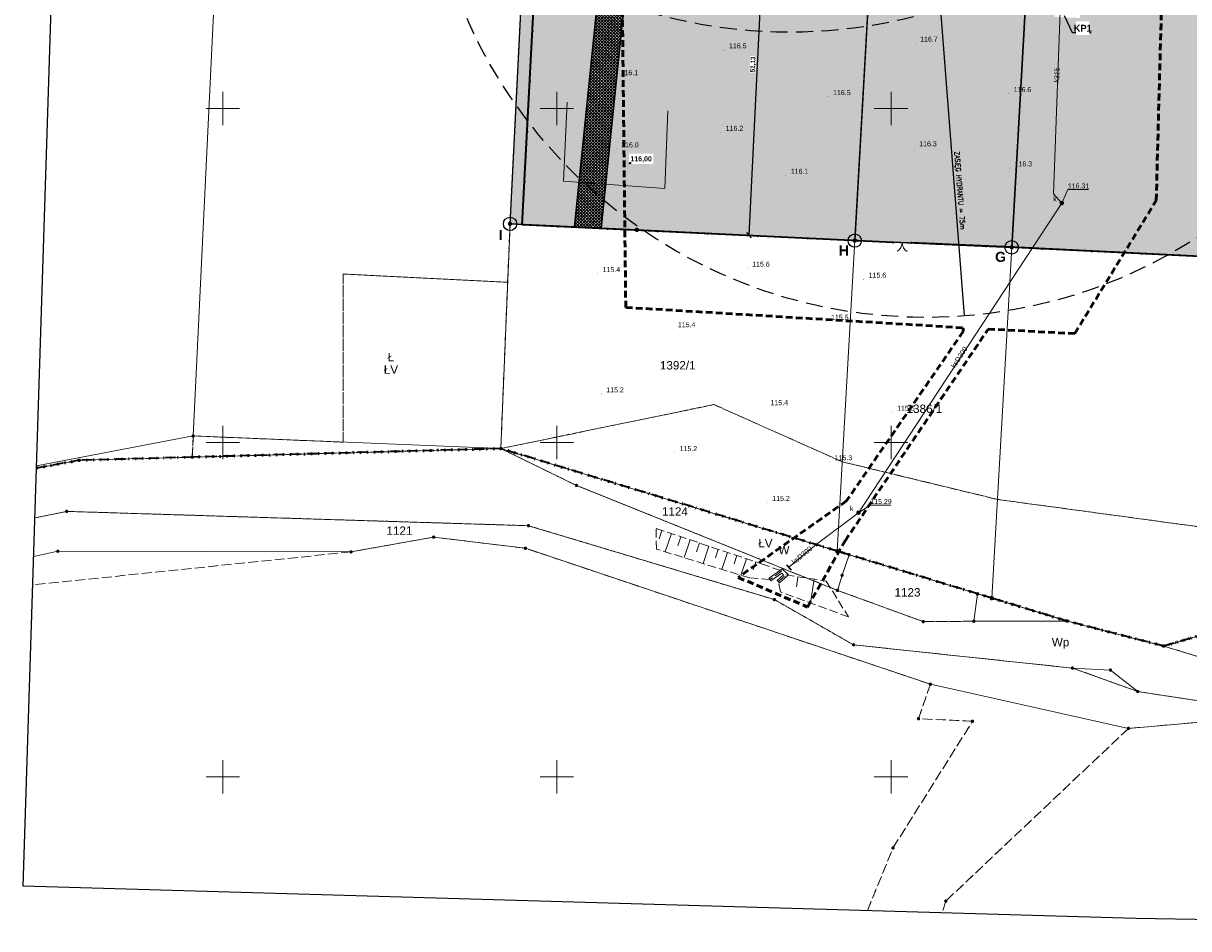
# Model space of a CAD drawing. Header units: millimetres. Extents: x -62780 to 1772512, y -757464 to -52755.
# Tile 37 of 65: x 1692019 to 1692194, y -495989 to -495854. Entities that reach past the tile are written whole.
import ezdxf
from ezdxf.enums import TextEntityAlignment as Align

# ---------------------------------------------------------------- set-up
doc = ezdxf.new("R2010")
doc.units = ezdxf.units.MM
for name, pattern in [('DASHED', [19.05, 12.7, -6.35]), ('KROPK2', [1, 0.05, -0.95]), ('PRZER1-1', [1, 0.5, -0.5]), ('PRZER2-1', [1.5, 1, -0.5]), ('PRZER2_5-1', [1.75, 1.25, -0.5]), ('PRZER3-1', [2, 1.5, -0.5]), ('PRZER3-2', [2.5, 1.5, -1])]:
    doc.linetypes.add(name, pattern=pattern)
for name, color, linetype in [('AAA Cienka linia', 11, 'Continuous'), ('AAA Opis', 2, 'Continuous'), ('AAA Przerywana', 8, 'DASHED'), ('AAA Widok', 2, 'Continuous')]:
    doc.layers.add(name, color=color, linetype=linetype)
for name, color, linetype, lineweight, true_color in [('BUBZ02', 7, 'Continuous', 18, 0x0a0909), ('BUIB02_01', 7, 'Continuous', 18, 0x0a0909), ('EGBA01', 7, 'Continuous', 50, 0x008000), ('EGBD03', 7, 'Continuous', 18, 0x008000), ('EGBD03_O', 7, 'Continuous', 18, 0x008000), ('EGBK02', 7, 'Continuous', 18, 0x008000), ('EGBK02_O', 7, 'Continuous', 18, 0x008000), ('EGBO02', 7, 'Continuous', 35, 0x008000), ('EGBP04', 7, 'Continuous', 18, 0x008000), ('EGBU01', 7, 'Continuous', 18, 0x008000), ('EGBU01_O', 7, 'Continuous', 18, 0x008000), ('GSLINN', 7, 'Continuous', 18, 0x0a0909), ('KTOK02', 7, 'Continuous', 18, 0x0a0909), ('KTOK05_01', 7, 'Continuous', 35, 0x0a0909), ('RTPW01', 7, 'Continuous', 13, 0x0a0909), ('RTPW01_O', 7, 'Continuous', 13, 0x0a0909), ('SUPK05', 7, 'Continuous', 18, 0x803300), ('SUPK05_O', 7, 'Continuous', 18, 0x803300), ('SUPK06', 7, 'Continuous', 18, 0x803300), ('SUPK06_O', 7, 'Continuous', 18, 0x803300), ('SUPS01_05', 7, 'Continuous', 5, 0x803300), ('SUPS01_05_O', 7, 'Continuous', 5, 0x803300), ('SUUS15', 5, 'Continuous', 18, 0x0000ff), ('SUUS15_O', 5, 'Continuous', 18, 0x0000ff), ('SUUS23', 7, 'Continuous', 35, 0x0a0909)]:
    doc.layers.add(name, color=color, linetype=linetype, lineweight=lineweight, true_color=true_color)
doc.layers.add('Ramka sekcyjna', color=7, linetype='Continuous', lineweight=18)
doc.layers.add('zakres', color=250, linetype='PRZER2-1', lineweight=50)
doc.styles.add('Arial', font='arial.ttf')
doc.styles.add('Arial B', font='arialbd.ttf')
doc.styles.get("Standard").update_dxf_attribs({"font": 'simplex.shx', "width": 0.8})
doc.dimstyles.new('1 do 5', dxfattribs={"dimscale": 0.5, "dimtxt": 2.25, "dimasz": 2.5, "dimexe": 1.25, "dimexo": 0.625, "dimtad": 1, "dimdec": 1, "dimrnd": 0.5, "dimtxsty": 'Standard', "dimblk": 'OBLIQUE', "dimcen": 2.5, "dimclrd": 256, "dimclre": 256, "dimclrt": 2, "dimadec": 0, "dimazin": 0, "dimtfac": 1, "dimtdec": 1, "dimtmove": 0, "dimatfit": 3, "dimldrblk": 'OBLIQUE', "dimfxl": 1, "dimfxlon": 1, "dimlwd": -1, "dimlwe": -1, "dimarcsym": 0})
pattern_1 = [(10.2983164, (1765983.03013, -514020.02638), (0.2094918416, 0.4425997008), [0, -0.38608, 0, -0.4318, 0, -0.41275]), (340.2983164, (1765983.0301, -514020.0264), (0.727485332, 0.4320584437), [0, -0.20828, 0, -0.34798, 0, -0.13335]), (300.2983164, (1765982.75226, -514019.88356), (0.7041679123, -0.360303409), [0, -0.127, 0, -0.4572, 0, -0.5969]), (290.2983164, (1765982.75226, -514019.88356), (0.7810157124, -0.1507660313), [0, -0.0635, 0, -0.29972, 0, -0.3429])]

# ---------------------------------------------------------------- blocks, each defined once
blk = doc.blocks.new('GSLIMS2')
at = {"color": 0}
blk.add_lwpolyline([(0, 0.25), (0, -0.25)], dxfattribs=at)
blk = doc.blocks.new('GSLKBR1')
at = {"color": 0}
for points in [[(1.299038, 0.75), (1.06066, 0.43934), (0.75, 0.200962), (0.388229, 0.051111), (0, 0)], [(0, 0), (0.388229, -0.051111), (0.75, -0.200962), (1.06066, -0.43934), (1.299038, -0.75)]]:
    blk.add_lwpolyline(points, dxfattribs=at)
blk = doc.blocks.new('GSLKOG2')
blk.add_hatch(color=0).paths.add_polyline_path([(-0.175, 0), (-0.169037, -0.045293), (-0.151554, -0.0875), (-0.123744, -0.123744), (-0.0875, -0.151554), (-0.045293, -0.169037), (0, -0.175), (0.045293, -0.169037), (0.0875, -0.151554), (0.123744, -0.123744), (0.151554, -0.0875), (0.169037, -0.045293), (0.175, 0), (0.169037, 0.045293), (0.151554, 0.0875), (0.123744, 0.123744), (0.0875, 0.151554), (0.045293, 0.169037), (0, 0.175), (-0.045293, 0.169037), (-0.0875, 0.151554), (-0.123744, 0.123744), (-0.151554, 0.0875), (-0.169037, 0.045293)])
blk = doc.blocks.new('GSLKOG1')
blk.add_hatch(color=0).paths.add_polyline_path([(-0.175, 0), (-0.169037, -0.045293), (-0.151554, -0.0875), (-0.123744, -0.123744), (-0.0875, -0.151554), (-0.045293, -0.169037), (0, -0.175), (0.045293, -0.169037), (0.0875, -0.151554), (0.123744, -0.123744), (0.151554, -0.0875), (0.169037, -0.045293), (0.175, 0), (0.169037, 0.045293), (0.151554, 0.0875), (0.123744, 0.123744), (0.0875, 0.151554), (0.045293, 0.169037), (0, 0.175), (-0.045293, 0.169037), (-0.0875, 0.151554), (-0.123744, 0.123744), (-0.151554, 0.0875), (-0.169037, 0.045293)])
blk = doc.blocks.new('GSPWPN1')
blk.add_hatch(color=0).paths.add_polyline_path([(-0.045, 0), (-0.043467, -0.011647), (-0.038971, -0.0225), (-0.03182, -0.03182), (-0.0225, -0.038971), (-0.011647, -0.043467), (0, -0.045), (0.011647, -0.043467), (0.0225, -0.038971), (0.03182, -0.03182), (0.038971, -0.0225), (0.043467, -0.011647), (0.045, 0), (0.043467, 0.011647), (0.038971, 0.0225), (0.03182, 0.03182), (0.0225, 0.038971), (0.011647, 0.043467), (0, 0.045), (-0.011647, 0.043467), (-0.0225, 0.038971), (-0.03182, 0.03182), (-0.038971, 0.0225), (-0.043467, 0.011647)])
blk = doc.blocks.new('GUPKSH1')
blk.add_hatch(color=0).paths.add_polyline_path([(-0.045, 0), (-0.043467, -0.011647), (-0.038971, -0.0225), (-0.03182, -0.03182), (-0.0225, -0.038971), (-0.011647, -0.043467), (0, -0.045), (0.011647, -0.043467), (0.0225, -0.038971), (0.03182, -0.03182), (0.038971, -0.0225), (0.043467, -0.011647), (0.045, 0), (0.043467, 0.011647), (0.038971, 0.0225), (0.03182, 0.03182), (0.0225, 0.038971), (0.011647, 0.043467), (0, 0.045), (-0.011647, 0.043467), (-0.0225, 0.038971), (-0.03182, 0.03182), (-0.038971, 0.0225), (-0.043467, 0.011647)])
blk = doc.blocks.new('GUPKSD1_1')
at = {"true_color": 0xffffff}
blk.add_hatch(color=7, dxfattribs=at).paths.add_polyline_path([(-0.25, 0), (-0.241481, -0.064705), (-0.216506, -0.125), (-0.176777, -0.176777), (-0.125, -0.216506), (-0.064705, -0.241481), (0, -0.25), (0.064705, -0.241481), (0.125, -0.216506), (0.176777, -0.176777), (0.216506, -0.125), (0.241481, -0.064705), (0.25, 0), (0.241481, 0.064705), (0.216506, 0.125), (0.176777, 0.176777), (0.125, 0.216506), (0.064705, 0.241481), (0, 0.25), (-0.064705, 0.241481), (-0.125, 0.216506), (-0.176777, 0.176777), (-0.216506, 0.125), (-0.241481, 0.064705)])
at = {"color": 0}
blk.add_lwpolyline([(0, 0.25), (0.064705, 0.241481), (0.125, 0.216506), (0.176777, 0.176777), (0.216506, 0.125), (0.241481, 0.064705), (0.25, 0), (0.241481, -0.064705), (0.216506, -0.125), (0.176777, -0.176777), (0.125, -0.216506), (0.064705, -0.241481), (0, -0.25), (-0.064705, -0.241481), (-0.125, -0.216506), (-0.176777, -0.176777), (-0.216506, -0.125), (-0.241481, -0.064705), (-0.25, 0), (-0.241481, 0.064705), (-0.216506, 0.125), (-0.176777, 0.176777), (-0.125, 0.216506), (-0.064705, 0.241481)], close=True, dxfattribs=at)
blk = doc.blocks.new('GUPKWK1')
at = {"color": 0}
blk.add_lwpolyline([(0, 0.5), (0, -0.5)], dxfattribs=at)
blk = doc.blocks.new('GEPPGD1_2')
at = {"true_color": 0xffffff}
blk.add_hatch(color=7, dxfattribs=at).paths.add_polyline_path([(0, -0.25), (0.077254, -0.237764), (0.146946, -0.202254), (0.202254, -0.146946), (0.237764, -0.077254), (0.25, 0), (0.237764, 0.077254), (0.202254, 0.146946), (0.146946, 0.202254), (0.077254, 0.237764), (0, 0.25), (-0.077254, 0.237764), (-0.146946, 0.202254), (-0.202254, 0.146946), (-0.237764, 0.077254), (-0.25, 0), (-0.237764, -0.077254), (-0.202254, -0.146946), (-0.146946, -0.202254), (-0.077254, -0.237764)])
blk.add_hatch(color=0).paths.add_polyline_path([(0, -0.045), (0.013906, -0.042798), (0.02645, -0.036406), (0.036406, -0.02645), (0.042798, -0.013906), (0.045, 0), (0.042798, 0.013906), (0.036406, 0.02645), (0.02645, 0.036406), (0.013906, 0.042798), (0, 0.045), (-0.013906, 0.042798), (-0.02645, 0.036406), (-0.036406, 0.02645), (-0.042798, 0.013906), (-0.045, 0), (-0.042798, -0.013906), (-0.036406, -0.02645), (-0.02645, -0.036406), (-0.013906, -0.042798)])
blk = doc.blocks.new('GEPPGO1_2')
at = {"true_color": 0xffffff}
blk.add_hatch(color=7, dxfattribs=at).paths.add_polyline_path([(0, -0.25), (0.077254, -0.237764), (0.146946, -0.202254), (0.202254, -0.146946), (0.237764, -0.077254), (0.25, 0), (0.237764, 0.077254), (0.202254, 0.146946), (0.146946, 0.202254), (0.077254, 0.237764), (0, 0.25), (-0.077254, 0.237764), (-0.146946, 0.202254), (-0.202254, 0.146946), (-0.237764, 0.077254), (-0.25, 0), (-0.237764, -0.077254), (-0.202254, -0.146946), (-0.146946, -0.202254), (-0.077254, -0.237764)])
blk.add_hatch(color=0).paths.add_polyline_path([(0, -0.045), (0.013906, -0.042798), (0.02645, -0.036406), (0.036406, -0.02645), (0.042798, -0.013906), (0.045, 0), (0.042798, 0.013906), (0.036406, 0.02645), (0.02645, 0.036406), (0.013906, 0.042798), (0, 0.045), (-0.013906, 0.042798), (-0.02645, 0.036406), (-0.036406, 0.02645), (-0.042798, 0.013906), (-0.045, 0), (-0.042798, -0.013906), (-0.036406, -0.02645), (-0.02645, -0.036406), (-0.013906, -0.042798)])
blk = doc.blocks.new('GEPPGO1_1')
at = {"true_color": 0xffffff}
blk.add_hatch(color=7, dxfattribs=at).paths.add_polyline_path([(0, -0.25), (0.077254, -0.237764), (0.146946, -0.202254), (0.202254, -0.146946), (0.237764, -0.077254), (0.25, 0), (0.237764, 0.077254), (0.202254, 0.146946), (0.146946, 0.202254), (0.077254, 0.237764), (0, 0.25), (-0.077254, 0.237764), (-0.146946, 0.202254), (-0.202254, 0.146946), (-0.237764, 0.077254), (-0.25, 0), (-0.237764, -0.077254), (-0.202254, -0.146946), (-0.146946, -0.202254), (-0.077254, -0.237764)])
at = {"color": 0}
blk.add_lwpolyline([(0, 0.25), (0.077254, 0.237764), (0.146946, 0.202254), (0.202254, 0.146946), (0.237764, 0.077254), (0.25, 0), (0.237764, -0.077254), (0.202254, -0.146946), (0.146946, -0.202254), (0.077254, -0.237764), (0, -0.25), (-0.077254, -0.237764), (-0.146946, -0.202254), (-0.202254, -0.146946), (-0.237764, -0.077254), (-0.25, 0), (-0.237764, 0.077254), (-0.202254, 0.146946), (-0.146946, 0.202254), (-0.077254, 0.237764)], close=True, dxfattribs=at)
blk = doc.blocks.new('GEPPGD1_1')
at = {"true_color": 0xffffff}
blk.add_hatch(color=7, dxfattribs=at).paths.add_polyline_path([(0, -0.25), (0.077254, -0.237764), (0.146946, -0.202254), (0.202254, -0.146946), (0.237764, -0.077254), (0.25, 0), (0.237764, 0.077254), (0.202254, 0.146946), (0.146946, 0.202254), (0.077254, 0.237764), (0, 0.25), (-0.077254, 0.237764), (-0.146946, 0.202254), (-0.202254, 0.146946), (-0.237764, 0.077254), (-0.25, 0), (-0.237764, -0.077254), (-0.202254, -0.146946), (-0.146946, -0.202254), (-0.077254, -0.237764)])
at = {"color": 0}
blk.add_lwpolyline([(0, 0.25), (0.077254, 0.237764), (0.146946, 0.202254), (0.202254, 0.146946), (0.237764, 0.077254), (0.25, 0), (0.237764, -0.077254), (0.202254, -0.146946), (0.146946, -0.202254), (0.077254, -0.237764), (0, -0.25), (-0.077254, -0.237764), (-0.146946, -0.202254), (-0.202254, -0.146946), (-0.237764, -0.077254), (-0.25, 0), (-0.237764, 0.077254), (-0.202254, 0.146946), (-0.146946, 0.202254), (-0.077254, 0.237764)], close=True, dxfattribs=at)
blk = doc.blocks.new('zw$117')
at = {"color": 8}
for p, q in [((-264.77, -349.66), (-252.21, 46.38)), ((-98.26, -354.46), (-264.77, -349.66)), ((-14.39, -356), (-98.26, -354.46))]:
    blk.add_line(p, q, dxfattribs=at)
at = {"layer": 'BUBZ02', "color": 8, "linetype": 'PRZER2_5-1', "lineweight": 18, "elevation": 10.14}
for points in [[(-170.05, -296.12), (-154.29, -301.41), (-151.25, -302.47), (-153.03, -303.77), (-156.1, -303.52), (-170.02, -299.2)], [(-150.64, -303.07), (-144.6, -303.98), (-141.29, -309.35), (-151.44, -305.62), (-151.77, -304.07)]]:
    blk.add_lwpolyline(points, close=True, dxfattribs=at)
at = {"layer": 'BUBZ02', "color": 8, "linetype": 'Continuous', "lineweight": 18, "elevation": 10.14}
for points in [[(-169.19, -296.41), (-169.61, -297.66)], [(-167.78, -296.88), (-168.7, -299.61)], [(-166.38, -297.35), (-166.83, -298.7)], [(-164.98, -297.82), (-165.87, -300.48)], [(-163.57, -298.29), (-164.02, -299.61)], [(-162.17, -298.76), (-163.04, -301.36)], [(-160.77, -299.23), (-161.2, -300.52)], [(-159.37, -299.7), (-160.22, -302.24)], [(-157.96, -300.17), (-158.38, -301.42)], [(-156.56, -300.64), (-157.39, -303.12)], [(-155.16, -301.11), (-155.56, -302.32)], [(-148.84, -303.34), (-149.08, -304.87)], [(-146.4, -303.71), (-146.94, -307.28)]]:
    blk.add_lwpolyline(points, dxfattribs=at)
at = {"layer": 'BUIB02_01', "color": 8, "linetype": 'Continuous', "lineweight": 18, "elevation": 10.18}
for points in [[(-153.17, -303.57), (-151.22, -302.15), (-150.27, -303.08), (-151.6, -304.26)], [(-152.88, -303.97), (-151.27, -302.8), (-151.01, -303.06), (-151.93, -303.88)]]:
    blk.add_lwpolyline(points, dxfattribs=at)
at = {"layer": 'EGBA01', "color": 8, "linetype": 'KROPK2', "lineweight": 50}
for points in [[(-11.71, -289.72), (-26.21, -293.94), (-27.73, -294.38), (-94.08, -313.71), (-108.54, -309.98), (-119.83, -306.54), (-121.95, -305.9), (-141.18, -300.04), (-142.96, -299.5), (-193.31, -284.16), (-239.49, -285.45), (-256.39, -285.92), (-262.78, -287.08)], [(-262.78, -287.08), (-256.39, -285.92), (-239.49, -285.45), (-193.31, -284.16), (-142.96, -299.5), (-141.18, -300.04), (-121.95, -305.9), (-119.83, -306.54), (-108.54, -309.98), (-94.08, -313.71), (-27.73, -294.38), (-26.21, -293.94), (-11.71, -289.72)]]:
    blk.add_lwpolyline(points, dxfattribs=at)
at = {"layer": 'EGBD03', "color": 8, "linetype": 'Continuous', "lineweight": 18}
for points in [[(-262.77, -286.76), (-239.34, -282.28), (-229.1, -70.03), (-255.74, -64.98)], [(-11.93, -295.04), (-25.26, -301.79), (-49.11, -307.41), (-71.31, -315.36), (-82.21, -317.39), (-94.08, -313.71), (-108.54, -309.98), (-122.52, -310), (-130.09, -310.06), (-142.93, -305.38), (-181.98, -289.68), (-193.31, -284.16), (-239.49, -285.45), (-256.39, -285.92), (-262.78, -287.08)], [(-263.02, -294.53), (-258.28, -293.56), (-189.17, -295.7), (-152.37, -306.76), (-140.52, -313.53), (-107.76, -317.01), (-97.98, -320.52), (-75.58, -323.93), (-99.37, -326.04), (-129.02, -319.42), (-189.63, -299.08), (-203.36, -297.41), (-215.71, -299.62), (-259.6, -299.52), (-263.2, -300.32)], [(-263.02, -294.53), (-258.28, -293.56), (-189.17, -295.7), (-152.37, -306.76), (-140.52, -313.53), (-107.76, -317.01), (-102.07, -317.31), (-97.98, -320.52), (-75.58, -323.93), (-12.32, -304.74)]]:
    blk.add_lwpolyline(points, dxfattribs=at)
for points in [[(-193.31, -284.16), (-191.93, -250.54), (-183.29, -78.73), (-229.1, -70.03), (-239.34, -282.28)], [(-191.93, -250.54), (-172.93, -251.43), (-140.34, -253.02), (-130.85, -85.62), (-183.14, -75.7), (-183.29, -78.73)], [(-130.85, -85.62), (-107.62, -90.03), (-116.85, -254.05), (-140.34, -253.02)], [(-116.85, -254.05), (-70.39, -256.32), (-48.46, -257.34), (-39.58, -102.94), (-61.51, -98.78), (-107.62, -90.03)], [(-119.83, -306.54), (-108.54, -309.98), (-94.08, -313.71), (-27.73, -294.38), (-26.21, -293.94), (-15.88, -107.43), (-39.58, -102.94), (-48.46, -257.34), (-70.39, -256.32), (-116.85, -254.05)], [(-142.96, -299.5), (-140.34, -253.02), (-172.93, -251.43), (-191.93, -250.54), (-193.31, -284.16)], [(-116.85, -254.05), (-140.34, -253.02), (-142.96, -299.5), (-141.18, -300.04), (-121.95, -305.9), (-119.83, -306.54)], [(-141.18, -300.04), (-142.23, -303.12), (-142.93, -305.38), (-181.98, -289.68), (-193.31, -284.16), (-142.96, -299.5)], [(-121.95, -305.9), (-122.52, -310), (-130.09, -310.06), (-142.93, -305.38), (-142.23, -303.12), (-141.18, -300.04)]]:
    blk.add_lwpolyline(points, close=True, dxfattribs=at)
at = {"layer": 'EGBK02', "color": 8, "linetype": 'PRZER3-1', "lineweight": 18, "elevation": 10.16}
for points in [[(-262.78, -287.08), (-256.39, -285.92), (-239.49, -285.45), (-239.34, -282.28), (-216.88, -283.2), (-216.92, -258.04), (-192.29, -259.28), (-191.93, -250.54), (-183.29, -78.73), (-229.1, -70.03), (-255.74, -64.98)], [(-10.99, -271.85), (-25.09, -273.75), (-45.67, -288.15), (-87.03, -296.11), (-119, -291.77), (-142.21, -286.14), (-161.42, -277.58), (-193.31, -284.16), (-192.29, -259.28), (-191.93, -250.54), (-172.93, -251.43), (-140.34, -253.02), (-116.85, -254.05), (-70.39, -256.32), (-48.46, -257.34), (-39.58, -102.94), (-15.88, -107.43), (-4.43, -109.6)], [(-11.71, -289.72), (-26.21, -293.94), (-27.73, -294.38), (-94.08, -313.71), (-108.54, -309.98), (-119.83, -306.54), (-121.95, -305.9), (-141.18, -300.04), (-142.96, -299.5), (-193.31, -284.16), (-161.42, -277.58), (-142.21, -286.14), (-119, -291.77), (-87.03, -296.11), (-45.67, -288.15), (-25.09, -273.75), (-10.99, -271.85)], [(-263.02, -294.53), (-258.28, -293.56), (-189.17, -295.7), (-152.37, -306.76), (-140.52, -313.53), (-107.76, -317.01), (-97.98, -320.52), (-75.58, -323.93), (-99.37, -326.04), (-126.71, -351.87), (-127.28, -353.62)], [(-138.43, -353.3), (-134.62, -343.93), (-122.71, -324.96), (-130.8, -324.59), (-129.02, -319.42), (-189.63, -299.08), (-203.36, -297.41), (-215.71, -299.62), (-263.34, -304.56)]]:
    blk.add_lwpolyline(points, dxfattribs=at)
for points in [[(-193.31, -284.16), (-192.29, -259.28), (-216.92, -258.04), (-216.88, -283.2), (-239.34, -282.28), (-239.49, -285.45), (-216.88, -284.82)], [(-141.18, -300.04), (-121.95, -305.9), (-119.83, -306.54), (-108.54, -309.98), (-122.52, -310), (-130.09, -310.06), (-142.93, -305.38), (-181.98, -289.68), (-193.31, -284.16), (-142.96, -299.5)]]:
    blk.add_lwpolyline(points, close=True, dxfattribs=at)
at = {"layer": 'EGBO02', "color": 8, "linetype": 'PRZER3-2', "lineweight": 35}
blk.add_lwpolyline([(-11.71, -289.72), (-26.21, -293.94), (-27.73, -294.38), (-94.08, -313.71), (-108.54, -309.98), (-119.83, -306.54), (-121.95, -305.9), (-141.18, -300.04), (-142.96, -299.5), (-193.31, -284.16), (-239.49, -285.45), (-256.39, -285.92), (-262.78, -287.08)], dxfattribs=at)
blk.add_lwpolyline([(-11.71, -289.72), (-26.21, -293.94), (-27.73, -294.38), (-94.08, -313.71), (-108.54, -309.98), (-119.83, -306.54), (-121.95, -305.9), (-141.18, -300.04), (-142.96, -299.5), (-193.31, -284.16), (-239.49, -285.45), (-256.39, -285.92), (-262.78, -287.08)], dxfattribs=at)
at = {"layer": 'EGBU01', "color": 8, "linetype": 'PRZER1-1', "lineweight": 18}
for points in [[(-262.78, -287.08), (-256.39, -285.92), (-239.49, -285.45), (-239.34, -282.28), (-216.88, -283.2), (-216.92, -258.04), (-192.29, -259.28), (-191.93, -250.54), (-183.29, -78.73), (-229.1, -70.03), (-255.74, -64.98)], [(-10.99, -271.85), (-25.09, -273.75), (-45.67, -288.15), (-87.03, -296.11), (-119, -291.77), (-142.21, -286.14), (-161.42, -277.58), (-193.31, -284.16), (-192.29, -259.28), (-191.93, -250.54), (-172.93, -251.43), (-140.34, -253.02), (-116.85, -254.05), (-70.39, -256.32), (-48.46, -257.34), (-39.58, -102.94), (-15.88, -107.43), (-4.43, -109.6)], [(-11.71, -289.72), (-26.21, -293.94), (-27.73, -294.38), (-94.08, -313.71), (-108.54, -309.98), (-119.83, -306.54), (-121.95, -305.9), (-141.18, -300.04), (-142.96, -299.5), (-193.31, -284.16), (-161.42, -277.58), (-142.21, -286.14), (-119, -291.77), (-87.03, -296.11), (-45.67, -288.15), (-25.09, -273.75), (-10.99, -271.85)], [(-262.78, -287.08), (-256.39, -285.92), (-239.49, -285.45), (-216.88, -284.82), (-193.31, -284.16), (-181.98, -289.68), (-142.93, -305.38), (-130.09, -310.06), (-122.52, -310), (-108.54, -309.98), (-94.08, -313.71), (-82.21, -317.39), (-71.31, -315.36), (-49.11, -307.41), (-25.26, -301.79), (-11.93, -295.04)], [(-263.02, -294.53), (-258.28, -293.56), (-189.17, -295.7), (-152.37, -306.76), (-140.52, -313.53), (-107.76, -317.01), (-97.98, -320.52), (-75.58, -323.93), (-99.37, -326.04), (-126.71, -351.87), (-127.28, -353.62)], [(-12.32, -304.74), (-75.58, -323.93), (-97.98, -320.52), (-107.76, -317.01), (-140.52, -313.53), (-152.37, -306.76), (-189.17, -295.7), (-258.28, -293.56), (-263.02, -294.53)], [(-138.43, -353.3), (-134.62, -343.93), (-122.71, -324.96), (-130.8, -324.59), (-129.02, -319.42), (-189.63, -299.08), (-203.36, -297.41), (-215.71, -299.62), (-263.34, -304.56)]]:
    blk.add_lwpolyline(points, dxfattribs=at)
for points in [[(-191.93, -250.54), (-172.93, -251.43), (-140.34, -253.02), (-116.85, -254.05), (-70.39, -256.32), (-48.46, -257.34), (-39.58, -102.94), (-61.51, -98.78), (-107.62, -90.03), (-130.85, -85.62), (-183.14, -75.7), (-183.29, -78.73)], [(-193.31, -284.16), (-192.29, -259.28), (-216.92, -258.04), (-216.88, -283.2), (-239.34, -282.28), (-239.49, -285.45), (-216.88, -284.82)], [(-141.18, -300.04), (-121.95, -305.9), (-119.83, -306.54), (-108.54, -309.98), (-122.52, -310), (-130.09, -310.06), (-142.93, -305.38), (-181.98, -289.68), (-193.31, -284.16), (-142.96, -299.5)]]:
    blk.add_lwpolyline(points, close=True, dxfattribs=at)
at = {"layer": 'GSLINN', "color": 8, "linetype": 'Continuous', "lineweight": 18, "elevation": 10.3}
blk.add_lwpolyline([(-168.33, -233.63), (-168.75, -245.23), (-183.93, -244.17), (-183.39, -232.33)], dxfattribs=at)
at = {"layer": 'KTOK02', "color": 8, "linetype": 'Continuous', "lineweight": 18, "elevation": 10.18}
blk.add_lwpolyline([(-134.59, -253.32), (-131.89, -253.37)], dxfattribs=at)
at = {"layer": 'KTOK05_01', "color": 8, "linetype": 'Continuous', "lineweight": 35, "elevation": 10.18}
for points in [[(-134.59, -253.32), (-190.09, -250.67), (-181.11, -80.51)], [(-149.99, -86.47), (-40.28, -107.43), (-48.46, -257.34), (-70.39, -256.32), (-116.85, -254.05), (-131.89, -253.37)]]:
    blk.add_lwpolyline(points, dxfattribs=at)
at = {"layer": 'Ramka sekcyjna', "color": 8, "linetype": 'Continuous', "lineweight": 18, "flags": 128}
for points in [[(-234.91, -235.77), (-234.91, -230.77)], [(-234.91, -235.77), (-234.91, -230.77)], [(-184.91, -235.77), (-184.91, -230.77)], [(-134.91, -235.77), (-134.91, -230.77)], [(-234.91, -233.27), (-237.41, -233.27)], [(-234.91, -233.27), (-232.41, -233.27)], [(-182.41, -233.27), (-187.41, -233.27)], [(-132.41, -233.27), (-137.41, -233.27)], [(-234.91, -285.77), (-234.91, -280.77)], [(-234.91, -285.77), (-234.91, -280.77)], [(-184.91, -285.77), (-184.91, -280.77)], [(-134.91, -285.77), (-134.91, -280.77)], [(-234.91, -283.27), (-237.41, -283.27)], [(-234.91, -283.27), (-232.41, -283.27)], [(-182.41, -283.27), (-187.41, -283.27)], [(-132.41, -283.27), (-137.41, -283.27)], [(-234.91, -335.77), (-234.91, -330.77)], [(-234.91, -335.77), (-234.91, -330.77)], [(-184.91, -335.77), (-184.91, -330.77)], [(-134.91, -335.77), (-134.91, -330.77)], [(-234.91, -333.27), (-237.41, -333.27)], [(-234.91, -333.27), (-232.41, -333.27)], [(-182.41, -333.27), (-187.41, -333.27)], [(-132.41, -333.27), (-137.41, -333.27)]]:
    blk.add_lwpolyline(points, dxfattribs=at)
at = {"layer": 'SUPK05', "color": 8, "linetype": 'Continuous', "lineweight": 18, "elevation": 10.18}
for points in [[(-146.09, -298.54), (-139.78, -293.76), (-109.36, -247.43)], [(-150.21, -301.93), (-146.09, -298.54)]]:
    blk.add_lwpolyline(points, dxfattribs=at)
at = {"layer": 'SUPK06', "color": 8, "linetype": 'Continuous', "lineweight": 18, "elevation": 10.18}
blk.add_lwpolyline([(-109.29, -210.47), (-110.58, -246.06), (-109.36, -247.43)], dxfattribs=at)
at = {"layer": 'SUPS01_05_O', "color": 8, "linetype": 'Continuous', "lineweight": 13, "elevation": 10.8, "flags": 128}
for points in [[(-109.37, -247.42), (-108.45, -245.41), (-105.37, -245.41)], [(-139.78, -293.78), (-138.01, -292.64), (-134.93, -292.64)]]:
    blk.add_lwpolyline(points, dxfattribs=at)
at = {"layer": 'zakres', "color": 8}
for p, q in [((-95.22, -247.05), (-90.66, -78.12)), ((-176.61, -83.55), (-174.61, -263.04)), ((-107.41, -266.95), (-95.22, -247.05)), ((-174.61, -263.04), (-124.1, -266.09)), ((-141.77, -297.95), (-120.37, -266.29)), ((-124.1, -266.64), (-141.56, -291.99)), ((-124.1, -266.09), (-124.1, -266.64)), ((-120.37, -266.29), (-107.41, -266.95)), ((-141.56, -291.99), (-157.79, -303.44)), ((-147.4, -307.87), (-141.77, -297.95)), ((-157.79, -303.44), (-147.4, -307.87))]:
    blk.add_line(p, q, dxfattribs=at)
at = {"layer": 'BUIB02_01', "color": 8, "linetype": 'Continuous', "lineweight": 18}
for p, rotation in [((-153.03, -303.77, 10.18), 36.04327290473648), ((-151.77, -304.07, 10.18), 221.6154023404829)]:
    blk.add_blockref('GSLIMS2', p, dxfattribs=dict(at, rotation=rotation))
at = {"layer": 'EGBP04', "color": 8, "linetype": 'Continuous', "lineweight": 18}
for name, p in [('GEPPGD1_1', (-191.93, -250.54, 10.32)), ('GEPPGD1_1', (-172.93, -251.43, 10.32)), ('GEPPGD1_1', (-140.34, -253.02, 10.32)), ('GEPPGD1_1', (-116.85, -254.05, 10.32)), ('GEPPGD1_2', (-239.34, -282.28, 10.32)), ('GEPPGO1_2', (-193.31, -284.16, 10.32)), ('GEPPGO1_2', (-256.39, -285.92, 10.32)), ('GEPPGO1_2', (-239.49, -285.45, 10.32)), ('GEPPGD1_2', (-181.98, -289.68, 10.32)), ('GEPPGD1_2', (-258.28, -293.56, 10.32)), ('GEPPGD1_2', (-189.17, -295.7, 10.32)), ('GEPPGD1_2', (-203.36, -297.41, 10.32)), ('GEPPGD1_2', (-259.6, -299.52, 10.32)), ('GEPPGD1_2', (-215.71, -299.62, 10.32)), ('GEPPGD1_2', (-189.63, -299.08, 10.32)), ('GEPPGO1_1', (-142.96, -299.5, 10.32)), ('GEPPGO1_2', (-141.18, -300.04, 10.32)), ('GEPPGD1_2', (-142.23, -303.12, 10.32)), ('GEPPGD1_2', (-142.93, -305.38, 10.32)), ('GEPPGD1_2', (-152.37, -306.76, 10.32)), ('GEPPGO1_2', (-121.95, -305.9, 10.32)), ('GEPPGO1_1', (-119.83, -306.54, 10.32)), ('GEPPGD1_2', (-130.09, -310.06, 10.32)), ('GEPPGD1_2', (-122.52, -310, 10.32)), ('GEPPGO1_2', (-108.54, -309.98, 10.32)), ('GEPPGD1_2', (-140.52, -313.53, 10.32)), ('GEPPGO1_2', (-94.08, -313.71, 10.32)), ('GEPPGD1_2', (-107.76, -317.01, 10.32)), ('GEPPGD1_2', (-102.07, -317.31, 10.32)), ('GEPPGD1_2', (-129.02, -319.42, 10.32)), ('GEPPGD1_2', (-97.98, -320.52, 10.32)), ('GEPPGD1_2', (-130.8, -324.59, 10.32)), ('GEPPGD1_2', (-122.71, -324.96, 10.32)), ('GEPPGD1_2', (-99.37, -326.04, 10.32)), ('GEPPGD1_2', (-134.62, -343.93, 10.32)), ('GEPPGD1_2', (-126.71, -351.87, 10.32))]:
    blk.add_blockref(name, p, dxfattribs=at)
at = {"layer": 'KTOK02', "color": 8, "linetype": 'Continuous', "lineweight": 18, "rotation": 269.0514799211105}
blk.add_blockref('GSLKBR1', (-133.24, -253.35, 10.18), dxfattribs=at)
at = {"layer": 'KTOK05_01', "color": 8, "linetype": 'Continuous', "lineweight": 35}
for name, p, rotation in [('GSLKOG2', (-188.57, -221.76, 10.18), 86.97800290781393), ('GSLKOG2', (-188.57, -221.76, 10.18), 86.97800290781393), ('GSLKOG2', (-188.96, -229.25, 10.18), 86.97800290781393), ('GSLKOG2', (-188.96, -229.25, 10.18), 86.97800290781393), ('GSLKOG2', (-189.36, -236.74, 10.18), 86.97800290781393), ('GSLKOG2', (-189.36, -236.74, 10.18), 86.97800290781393), ('GSLKOG2', (-189.75, -244.23, 10.18), 86.97800290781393), ('GSLKOG2', (-189.75, -244.23, 10.18), 86.97800290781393), ('GSLKOG2', (-184.82, -250.92, 10.18), 177.2646267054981), ('GSLKOG2', (-184.82, -250.92, 10.18), 177.2646267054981), ('GSLKOG2', (-177.32, -251.28, 10.18), 177.2646267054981), ('GSLKOG2', (-177.32, -251.28, 10.18), 177.2646267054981), ('GSLKOG2', (-169.83, -251.64, 10.18), 177.2646267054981), ('GSLKOG2', (-169.83, -251.64, 10.18), 177.2646267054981), ('GSLKOG2', (-162.34, -252, 10.18), 177.2646267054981), ('GSLKOG2', (-162.34, -252, 10.18), 177.2646267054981), ('GSLKOG2', (-154.85, -252.36, 10.18), 177.2646267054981), ('GSLKOG2', (-154.85, -252.36, 10.18), 177.2646267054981), ('GSLKOG2', (-147.36, -252.71, 10.18), 177.2646267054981), ('GSLKOG2', (-147.36, -252.71, 10.18), 177.2646267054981), ('GSLKOG2', (-139.87, -253.07, 10.18), 177.2646267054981), ('GSLKOG2', (-139.87, -253.07, 10.18), 177.2646267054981), ('GSLKOG1', (-134.59, -253.32, 10.18), 177.2646267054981), ('GSLKOG1', (-131.89, -253.37, 10.18), 177.4027519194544), ('GSLKOG2', (-128.12, -253.54, 10.18), 177.4027519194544), ('GSLKOG2', (-128.12, -253.54, 10.18), 177.4027519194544), ('GSLKOG2', (-120.63, -253.88, 10.18), 177.4027519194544), ('GSLKOG2', (-120.63, -253.88, 10.18), 177.4027519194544), ('GSLKOG2', (-112.35, -254.27, 10.18), 177.2097357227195), ('GSLKOG2', (-112.35, -254.27, 10.18), 177.2097357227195), ('GSLKOG2', (-104.86, -254.64, 10.18), 177.2097357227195), ('GSLKOG2', (-104.86, -254.64, 10.18), 177.2097357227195), ('GSLKOG2', (-97.37, -255, 10.18), 177.2097357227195), ('GSLKOG2', (-97.37, -255, 10.18), 177.2097357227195)]:
    blk.add_blockref(name, p, dxfattribs=dict(at, rotation=rotation))
at = {"layer": 'RTPW01', "color": 8, "linetype": 'Continuous', "lineweight": 13}
for p in [(-159.9, -224.52, 10.2), (-131.3, -223.52, 10.2), (-176.13, -228.54, 10.2), (-144.33, -231.52, 10.2), (-117.29, -231.07, 10.2), (-160.4, -236.87, 10.2), (-176.04, -239.34, 10.2), (-131.44, -239.18, 10.2), (-117.16, -242.19, 10.2), (-150.66, -243.3, 10.2), (-178.82, -258.01, 10.2), (-156.44, -257.19, 10.2), (-139, -258.84, 10.2), (-167.56, -266.25, 10.2), (-144.63, -265.15, 10.2), (-178.27, -276, 10.2), (-153.69, -277.92, 10.2), (-134.74, -278.75, 10.2), (-167.29, -284.79, 10.2), (-144.08, -286.16, 10.2), (-153.43, -292.24, 10.2)]:
    blk.add_blockref('GSPWPN1', p, dxfattribs=at)
at = {"layer": 'SUPS01_05', "color": 8, "linetype": 'Continuous', "lineweight": 5}
for p in [(-109.36, -247.43, 10.24), (-139.78, -293.76, 10.24)]:
    blk.add_blockref('GUPKSH1', p, dxfattribs=at)
at = {"layer": 'SUUS15', "color": 8, "linetype": 'Continuous', "lineweight": 18}
for p in [(-109.36, -247.43, 10.24), (-139.78, -293.76, 10.24)]:
    blk.add_blockref('GUPKSD1_1', p, dxfattribs=at)
at = {"layer": 'SUUS23', "color": 8, "linetype": 'Continuous', "lineweight": 35, "rotation": 41.78451917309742}
blk.add_blockref('GUPKWK1', (-150.21, -301.93, 10.24), dxfattribs=at)
at = {"layer": 'EGBD03_O', "color": 8, "linetype": 'Continuous', "lineweight": 0, "style": 'Arial'}
for s, p in [('1392/1', (-166.83, -272.33, 10.8)), ('1386/1', (-129.91, -278.83, 10.8)), ('1124', (-167.25, -294.2, 10.8)), ('1121', (-208.48, -297.07, 10.8)), ('1123', (-132.44, -306.3, 10.8))]:
    blk.add_text(s, height=1.25, dxfattribs=at).set_placement(p, align=Align.CENTER)
at = {"layer": 'EGBK02_O', "color": 8, "linetype": 'Continuous', "lineweight": 0, "style": 'Arial'}
for p in [(-209.75, -272.97, 10.8), (-153.71, -298.95, 10.8)]:
    blk.add_text('ŁV', height=1.25, dxfattribs=at).set_placement(p, align=Align.CENTER)
at = {"layer": 'EGBU01_O', "color": 8, "linetype": 'Continuous', "lineweight": 0, "style": 'Arial'}
for s, p in [('Ł', (-209.75, -271.09, 10.8)), ('W', (-150.93, -299.97, 10.8)), ('Wp', (-109.54, -313.75, 10.8))]:
    blk.add_text(s, height=1.25, dxfattribs=at).set_placement(p, align=Align.CENTER)
at = {"layer": 'RTPW01_O', "color": 8, "linetype": 'Continuous', "lineweight": 0, "style": 'Arial'}
for s, p in [('116.7', (-130.55, -223.27, 10.8)), ('116.5', (-159.15, -224.27, 10.8)), ('116.1', (-175.38, -228.29, 10.8)), ('116.6', (-116.54, -230.82, 10.8)), ('116.5', (-143.58, -231.27, 10.8)), ('116.2', (-159.65, -236.62, 10.8)), ('116.0', (-175.29, -239.09, 10.8)), ('116.3', (-130.69, -238.93, 10.8)), ('116.1', (-149.91, -243.05, 10.8)), ('116.3', (-116.41, -241.94, 10.8)), ('115.6', (-155.69, -256.94, 10.8)), ('115.4', (-178.07, -257.76, 10.8)), ('115.6', (-138.25, -258.59, 10.8)), ('115.5', (-143.88, -264.9, 10.8)), ('115.4', (-166.81, -266, 10.8)), ('115.2', (-177.52, -275.75, 10.8)), ('115.4', (-152.94, -277.67, 10.8)), ('115.5', (-133.99, -278.5, 10.8)), ('115.2', (-166.54, -284.54, 10.8)), ('115.3', (-143.33, -285.91, 10.8)), ('115.2', (-152.68, -291.99, 10.8))]:
    blk.add_text(s, height=0.75, dxfattribs=at).set_placement(p)
at = {"layer": 'SUPK05_O', "color": 8, "linetype": 'Continuous', "lineweight": 0, "style": 'Arial'}
for rotation, p in [(56.7127, (-124.39, -270.71, 10.8)), (39.3644, (-148.01, -300.4, 10.8))]:
    blk.add_text('ksD300', height=0.75, rotation=rotation, dxfattribs=at).set_placement(p, align=Align.CENTER)
at = {"layer": 'SUPK06_O', "color": 8, "linetype": 'Continuous', "lineweight": 0, "style": 'Arial'}
blk.add_text('k315', height=0.75, rotation=87.9294, dxfattribs=at).set_placement((-109.72, -228.28, 10.8), align=Align.CENTER)
at = {"layer": 'SUPS01_05_O', "color": 8, "linetype": 'Continuous', "lineweight": 0, "style": 'Arial'}
for s, p in [('116.31', (-108.45, -245.24, 10.8)), ('115.29', (-138.01, -292.46, 10.8))]:
    blk.add_text(s, height=0.75, dxfattribs=at).set_placement(p)
at = {"layer": 'SUUS15_O', "color": 8, "linetype": 'Continuous', "lineweight": 0, "style": 'Arial'}
for p in [(-110.11, -247.18, 10.8), (-140.53, -293.51, 10.8)]:
    blk.add_text('k', height=0.75, dxfattribs=at).set_placement(p, align=Align.RIGHT)
blk = doc.blocks.new('_OBLIQUE')
at = {"color": 0, "linetype": 'ByBlock', "lineweight": -2}
blk.add_line((-0.5, -0.5), (0.5, 0.5), dxfattribs=at)
blk = doc.blocks.new('*D193')
for p, q in [((1692130.24, -495834.23), (1692127.74, -495885.29)), ((1692129.94, -495834.21), (1692130.61, -495834.24)), ((1692127.44, -495885.28), (1692128.12, -495885.31))]:
    blk.add_line(p, q)
at = {"layer": 'Defpoints', "color": 0, "lineweight": -3}
for p in [(1692127.15, -495834.07), (1692124.66, -495885.14), (1692127.74, -495885.29)]:
    blk.add_point(p, dxfattribs=at)
at = {"xscale": 0.75, "yscale": 0.75, "zscale": 0.75}
for p, rotation in [((1692130.24, -495834.23), 87.20247032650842), ((1692127.74, -495885.29), 267.2024703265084)]:
    blk.add_blockref('_OBLIQUE', p, dxfattribs=dict(at, rotation=rotation))
at = {"color": 1, "insert": (1692128.39, -495859.73), "char_height": 0.675, "attachment_point": 5, "rotation": 87.2025, "style": 'Arial B', "bg_fill": 3, "box_fill_scale": 1.1, "bg_fill_color": 257, "bg_fill_transparency": 0}
blk.add_mtext('51,13', dxfattribs=at)

msp = doc.modelspace()

# ---------------------------------------------------------------- hatches: boundary and pattern name
h = msp.add_hatch()
h.set_pattern_fill('ANSI37', color=8, scale=0.1, style=0)
h.set_pattern_definition([(45, (-5721550.7675, -6238563.80322), (-0.224506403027, 0.224506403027), []), (135, (-5721550.7675, -6238563.80322), (-0.224506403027, -0.224506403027), [])])
h.paths.add_polyline_path([(1692109.2936, -495809.1101), (1692118.7037, -495809.7913), (1692120.5407, -495811.3312), (1692119.8609, -495817.3127), (1692118.5894, -495817.1682, 0.4175089), (1692111.943, -495822.5193), (1692105.6323, -495884.221), (1692101.6307, -495884.0324)])
at = {"layer": 'AAA Widok'}
h = msp.add_hatch(dxfattribs=at)
h.set_pattern_fill('AR-SAND', color=107, scale=0.01, angle=332.798316, style=0)
h.set_pattern_definition(pattern_1)
h.paths.add_polyline_path([(1692100.778, -495708.7434), (1692114.7945, -495711.4029), (1692116.304, -495712.384), (1692117.174, -495713.374), (1692118.964, -495715.664), (1692120.274, -495718.184), (1692120.814, -495720.034), (1692121.394, -495723.644), (1692121.2361, -495723.806), (1692119.002, -495754.8331), (1692118.5426, -495760.8462), (1692117.7949, -495772.8256), (1692117.3738, -495776.1788), (1692116.9624, -495778.4519), (1692116.2772, -495780.3799), (1692114.7432, -495783.3328), (1692110.5987, -495789.0289), (1692109.2936, -495809.1101), (1692101.6307, -495884.0324), (1692091.9901, -495883.578), (1692100.626, -495711.7675)])
h = msp.add_hatch(dxfattribs=at)
h.set_pattern_fill('AR-SAND', color=107, scale=0.01, angle=332.798316, style=0)
h.set_pattern_definition(pattern_1)
h.paths.add_polyline_path([(1692244.3417, -495735.9774), (1692176.298, -495723.0685), (1692172.3946, -495792.4236, -0.51841495), (1692171.9433, -495800.4424), (1692171.776, -495803.4159), (1692174.9031, -495803.4909), (1692174.9197, -495806.4319), (1692171.6092, -495806.38), (1692171.4568, -495809.0879), (1692180.4694, -495809.2835), (1692180.225, -495820.5319), (1692174.0734, -495820.5301), (1692174.0407, -495822.33), (1692171.3909, -495822.2785), (1692171.2703, -495827.8211), (1692172.8709, -495827.8101), (1692172.9315, -495833.8328), (1692172.8405, -495839.3925), (1692181.2969, -495847.9784), (1692183.5842, -495847.6098), (1692181.7817, -495846.0667), (1692181.1234, -495845.4146), (1692179.8922, -495843.8118), (1692178.7927, -495842.1114), (1692175.0788, -495840.0734), (1692175.1214, -495833.8726), (1692175.1636, -495832.653), (1692175.1508, -495830.6023), (1692178.0502, -495830.675, -1.12764338), (1692205.1781, -495840.5503), (1692206.4213, -495841.4931), (1692205.4192, -495843.2454), (1692204.558, -495842.7496, -0.35750397), (1692185.9217, -495847.7824), (1692185.2943, -495848.7312), (1692180.8624, -495849.3208), (1692177.5228, -495846.4285), (1692177.2934, -495852.7735), (1692173.4959, -495852.6362), (1692173.5898, -495850.0379), (1692176.1881, -495850.1319), (1692176.3585, -495845.4201), (1692172.935, -495842.455), (1692169.6123, -495841.8595), (1692167.0667, -495887.0905), (1692235.4551, -495890.3858)])
h = msp.add_hatch(dxfattribs=at)
h.set_pattern_fill('AR-SAND', color=107, scale=0.01, angle=332.798316, style=0)
h.set_pattern_definition(pattern_1)
h.paths.add_polyline_path([(1692169.6123, -495841.8595), (1692164.7993, -495840.9969), (1692164.8023, -495828.7138), (1692163.4119, -495828.7185), (1692163.3681, -495833.3289), (1692159.2673, -495833.3144), (1692159.3006, -495831.4845), (1692154.9652, -495831.4057), (1692154.8696, -495841.3064), (1692146.96, -495841.23), (1692147.0242, -495834.5747), (1692146.551, -495834.5747), (1692143.5789, -495886.066), (1692167.0666, -495887.0929)])
h = msp.add_hatch(dxfattribs=at)
h.set_pattern_fill('AR-SAND', color=107, scale=0.01, angle=332.798316, style=0)
h.set_pattern_definition(pattern_1)
h.paths.add_polyline_path([(1692110.1473, -495840.0758), (1692111.0553, -495840.1687), (1692111.0144, -495840.1973), (1692113.8195, -495844.2027), (1692115.1661, -495843.2598, 0.45327223), (1692137.8283, -495844.752), (1692138.5354, -495845.4591, 0.10795314), (1692142.2457, -495839.6747), (1692145.151, -495839.6747), (1692145.151, -495834.5747), (1692146.4989, -495834.574), (1692143.5789, -495886.066), (1692105.6323, -495884.221)])

# ---------------------------------------------------------------- linework, layer by layer
at = {"color": 40, "linetype": 'Continuous', "const_width": 0.2}
for points in [[(1692100.778, -495708.7434), (1692100.626, -495711.7681), (1692091.9901, -495883.578), (1692110.989, -495884.4735), (1692143.5789, -495886.066), (1692153.0718, -495718.6656)], [(1692153.0718, -495718.6656), (1692176.298, -495723.0685), (1692167.0666, -495887.0929), (1692143.579, -495886.066)], [(1692176.298, -495723.0685), (1692222.4114, -495731.8181), (1692244.3417, -495735.9774), (1692235.4551, -495890.3858), (1692213.5279, -495889.3573), (1692167.0666, -495887.0929)]]:
    msp.add_lwpolyline(points, close=True, dxfattribs=at)
at = {"color": 0}
msp.add_lwpolyline([(1692178.9782, -495854.9933), (1692176.1887, -495854.9933), (1692174.9851, -495852.4388)], dxfattribs=at)
at = {"layer": 'AAA Cienka linia', "color": 7, "lineweight": -2, "elevation": 10.18}
msp.add_lwpolyline([(1692109.2936, -495809.1101), (1692118.7037, -495809.7913), (1692120.5407, -495811.3312), (1692120.5407, -495811.3312), (1692119.8609, -495817.3127), (1692118.5894, -495817.1682, 0.4175089), (1692111.943, -495822.5193), (1692105.6323, -495884.221), (1692101.6307, -495884.0324)], format="xyb", close=True, dxfattribs=at)
at = {"layer": 'AAA Cienka linia', "color": 150, "elevation": 10.18}
msp.add_lwpolyline([(1692154.1909, -495822.5794), (1692159.9496, -495897.358)], dxfattribs=at)
at = {"layer": 'AAA Cienka linia', "color": 7, "lineweight": -3}
msp.add_lwpolyline([(1692169.6123, -495841.8595), (1692164.7993, -495840.9969), (1692164.8023, -495828.7138), (1692163.4119, -495828.7185), (1692163.3681, -495833.3289), (1692159.2673, -495833.3144), (1692159.3006, -495831.4845), (1692154.9652, -495831.4057), (1692154.8696, -495841.3064), (1692146.96, -495841.23), (1692147.0242, -495834.5747), (1692146.4989, -495834.574), (1692143.5789, -495886.066), (1692167.0666, -495887.0929)], close=True, dxfattribs=at)
at = {"layer": 'AAA Cienka linia', "color": 7}
for centre in [(1692091.9901, -495883.578), (1692143.5775, -495886.0911), (1692167.0667, -495887.0905)]:
    msp.add_circle(centre, 1, dxfattribs=at)

# ---------------------------------------------------------------- block references
at = {"layer": 'AAA Cienka linia', "color": 7, "lineweight": -2}
msp.add_blockref('zw$117', (1692283.9187, -495633.0413), dxfattribs=at)

# ---------------------------------------------------------------- texts
at = {"layer": 'AAA Cienka linia', "color": 150, "insert": (1692159.2296, -495878.5866, 10.18), "char_height": 0.75, "width": 12.957666, "attachment_point": 5, "rotation": 274.403608}
msp.add_mtext('ZASIĘG HYDRANTU = 75m ', dxfattribs=at)
at = {"layer": 'AAA Opis', "color": 1, "char_height": 1.5, "width": 2.005508, "attachment_point": 5, "style": 'Arial B'}
for s, insert in [('I', (1692090.5945, -495885.2516)), ('H', (1692141.9396, -495887.5681)), ('G', (1692165.3999, -495888.5293))]:
    msp.add_mtext(s, dxfattribs=dict(at, insert=insert))

# ---------------------------------------------------------------- next in the draw order: texts
at = {"layer": 'AAA Opis', "color": 0, "insert": (1692177.6927, -495854.298), "char_height": 1, "width": 0.995127, "attachment_point": 5, "style": 'Arial B', "bg_fill": 2}
msp.add_mtext('KP1', dxfattribs=at)

# ---------------------------------------------------------------- next in the draw order: dimensions: what is measured, and where the dimension line sits
dim = msp.add_aligned_dim(p1=(1692127.151, -495834.0747), p2=(1692124.6556, -495885.1413), distance=3.0888, dimstyle='1 do 5', override={"dimscale": 0.3, "dimdec": 3, "dimrnd": 0.01, "dimtxsty": 'Arial B', "dimblk": 'OBLIQUE', "dimclrt": 1, "dimtfill": 1, "dimtfillclr": 256})
dim.commit()
dim.dimension.update_dxf_attribs({"geometry": '*D193', "text_midpoint": (1692128.3875, -495859.7294)})

# ---------------------------------------------------------------- next in the draw order: linework, layer by layer
at = {"layer": 'AAA Cienka linia', "color": 7, "lineweight": -3}
msp.add_lwpolyline([(1692169.6123, -495841.8595), (1692167.0667, -495887.0905), (1692235.4551, -495890.3858), (1692244.3417, -495735.9774)], dxfattribs=at)
at = {"layer": 'AAA Przerywana', "color": 150, "ltscale": 0.2}
for centre in [(1692133.821, -495779.9023, 10.24), (1692154.1909, -495822.5794, 10.18)]:
    msp.add_circle(centre, 75, dxfattribs=at)

# ---------------------------------------------------------------- next in the draw order: texts
at = {"layer": 'AAA Opis', "color": 1, "insert": (1692111.608, -495873.9326), "char_height": 0.75, "width": 2.915408, "attachment_point": 5, "style": 'Arial B', "bg_fill": 3, "box_fill_scale": 1.5, "bg_fill_color": 257, "bg_fill_transparency": 0}
msp.add_mtext('116,00', dxfattribs=at)

# ---------------------------------------------------------------- next in the draw order: hatches: boundary and pattern name
at = {"layer": 'AAA Cienka linia', "lineweight": -2}
msp.add_hatch(color=1, dxfattribs=at).paths.add_polyline_path([(1692110.0415, -495874.4786, 1), (1692109.8415, -495874.4786, 1)])

# ---------------------------------------------------------------- next in the draw order: linework, layer by layer
at = {"layer": 'AAA Cienka linia', "color": 7, "lineweight": -2}
msp.add_lwpolyline([(1692100.778, -495708.7434), (1692114.7945, -495711.4029), (1692116.304, -495712.384), (1692117.174, -495713.374), (1692118.964, -495715.664), (1692120.274, -495718.184), (1692120.814, -495720.034), (1692121.394, -495723.644), (1692121.2361, -495723.806), (1692119.002, -495754.8331), (1692118.5426, -495760.8462), (1692117.7949, -495772.8256), (1692117.3738, -495776.1788), (1692116.9624, -495778.4519), (1692116.2772, -495780.3799), (1692114.7432, -495783.3328), (1692110.5987, -495789.0289), (1692109.2936, -495809.1101), (1692101.6307, -495884.0324), (1692091.9901, -495883.578), (1692100.626, -495711.7675)], close=True, dxfattribs=at)
at = {"layer": 'AAA Cienka linia', "color": 7, "lineweight": -2, "elevation": 10.18}
msp.add_lwpolyline([(1692110.1473, -495840.0758), (1692111.0553, -495840.1687), (1692111.0144, -495840.1973), (1692113.8195, -495844.2027), (1692115.1661, -495843.2598, 0.45327223), (1692137.8283, -495844.752), (1692138.5354, -495845.4591, 0.10795314), (1692142.2457, -495839.6747), (1692145.151, -495839.6747), (1692145.151, -495834.5747), (1692146.4989, -495834.574), (1692143.5789, -495886.066), (1692105.6323, -495884.221)], format="xyb", close=True, dxfattribs=at)
at = {"layer": 'AAA Cienka linia', "color": 1, "lineweight": -2}
msp.add_circle((1692109.9415, -495874.4786), 0.1, dxfattribs=at)

doc.saveas('drawing.dxf')
